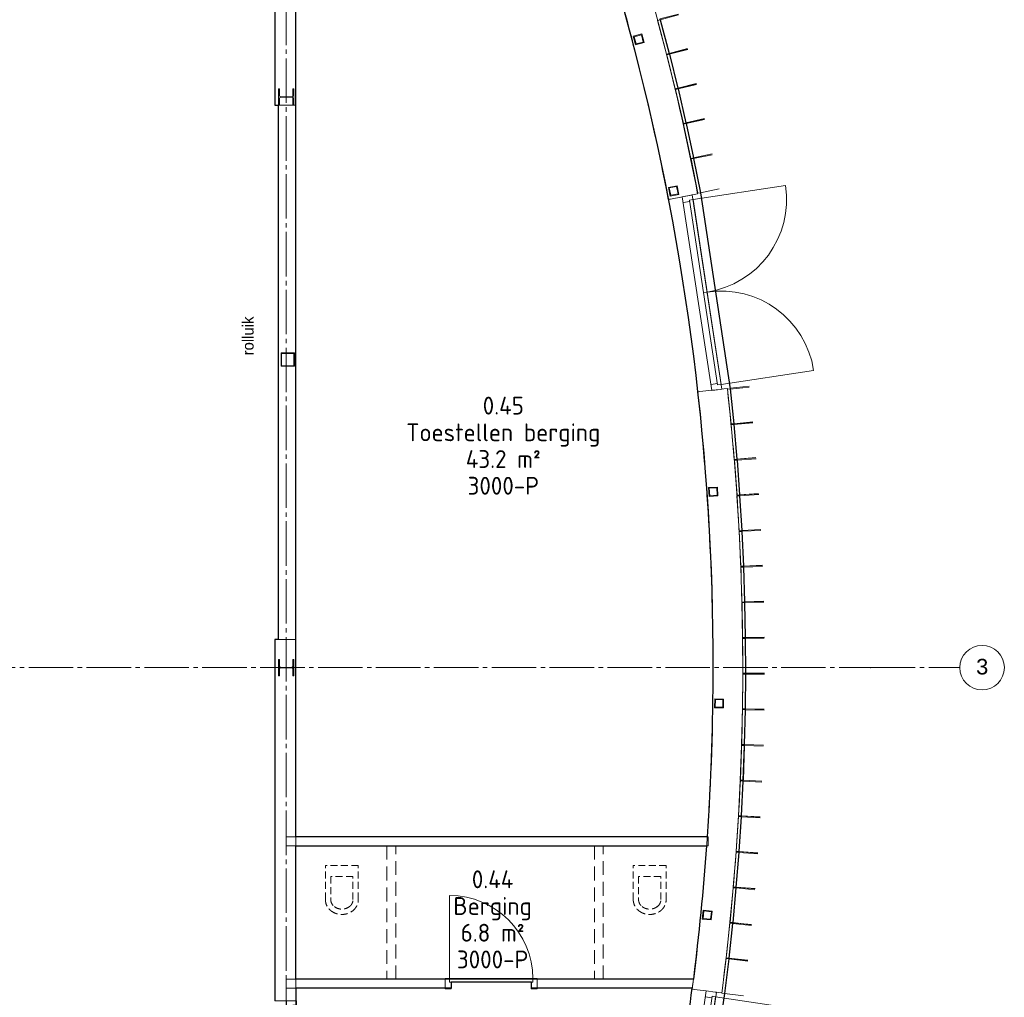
# Model space of a CAD drawing. Header units: millimetres. Extents: x -20518 to 270852, y -121463 to 37725.
# Tile 30 of 33: x 49245 to 60302, y 14282 to 25265. Entities that reach past the tile are written whole.
import ezdxf
from ezdxf.enums import TextEntityAlignment as Align

# ---------------------------------------------------------------- set-up
doc = ezdxf.new("R2010")
doc.units = ezdxf.units.MM
for name, pattern in [('B0204', [650, 500, -50, 50, -50]), ('B0701', [117.059997, 77.999997, -39.06]), ('B0702', [58.685, 39.06, -19.625001]), ('B0703', [234.350002, 156.25, -78.100002])]:
    doc.linetypes.add(name, pattern=pattern)
for name, color, linetype in [('21 Buitenwanden', 3, 'Continuous'), ('21 Buitenwanden Deuren', 7, 'Continuous'), ('21 Buitenwanden Ramen', 7, 'Continuous'), ('22 C Binnenwanden', 2, 'Continuous'), ('22 C Binnenwanden Deuren', 7, 'Continuous'), ('28 Draagconstructies', 5, 'Continuous'), ('A Stramien', 8, 'Continuous'), ('Info Algemeen', 7, 'Continuous'), ('Tekst_dim Algemeen', 7, 'Continuous'), ('X-BT$1----_Ruimtegegevens', 7, 'Continuous')]:
    doc.layers.add(name, color=color, linetype=linetype)
doc.layers.add('BL$8-BVO-polylijn', color=160, linetype='Continuous', plot=False)
doc.layers.add('BL$8-GO--polylijnen', color=10, linetype='Continuous', plot=False)
for name, color, linetype, lineweight in [('X-BT$23A__RuimteElement', 7, 'Continuous', 0), ('X-BT$23F__RuimteElement', 7, 'Continuous', 0), ('X-BT$23m2_RuimteElement', 7, 'Continuous', 0), ('X-BT$23NR__Ruimtenummer', 1, 'Continuous', 0), ('X-BT$23P__Algemeen', 1, 'Continuous', 0)]:
    doc.layers.add(name, color=color, linetype=linetype, lineweight=lineweight)
doc.styles.add('GENERATED_STYLE_1', font='univcl.shx')
doc.styles.add('GENERATED_STYLE_2', font='arial.ttf')
doc.styles.add('Isocpeur', font='isocpeur.ttf')

# ---------------------------------------------------------------- blocks, each defined once
blk = doc.blocks.new('D1a bi h 16_13')
at = {"layer": '22 C Binnenwanden Deuren', "linetype": 'Continuous', "lineweight": 0}
for p, q in [((-467, 0), (-467, 934)), ((-517, 0), (-450, 0)), ((-517, 0), (-517, -114)), ((-467, 0), (467, 0)), ((-467, -40), (-467, 0)), ((450, 0), (517, 0)), ((467, 0), (467, -40)), ((517, -114), (517, 0)), ((-517, -7), (-517, -107)), ((467, -40), (-467, -40)), ((-450, -40), (-450, -114)), ((450, -40), (450, -114)), ((517, -7), (517, -107)), ((517, -7), (517, -107)), ((-517, -114), (-450, -114)), ((450, -114), (517, -114))]:
    blk.add_line(p, q, dxfattribs=at)
blk.add_arc((-467, 0), 934, 0, 90, dxfattribs=at)
blk = doc.blocks.new('Wall_189_1', base_point=(100409, 15756))
at = {"layer": '22 C Binnenwanden', "linetype": 'Continuous', "lineweight": 0}
for p, q in [((102194, 15856), (102194, 15756)), ((103228, 15856), (103228, 15756)), ((103228, 15856), (103228, 15756))]:
    blk.add_line(p, q, dxfattribs=at)
at = {"layer": '22 C Binnenwanden', "linetype": 'Continuous', "lineweight": 0, "flags": 128}
for points in [[(101539, 15856), (100409, 15856)], [(100409, 15756), (100409, 15856)], [(102194, 15856), (101639, 15856)], [(103870, 15856), (103228, 15856)], [(104981, 15856), (103970, 15856)], [(104968, 15756), (104981, 15856)], [(100409, 15756), (102194, 15756)], [(103228, 15756), (104968, 15756)]]:
    blk.add_lwpolyline(points, dxfattribs=at)
at = {"layer": '22 C Binnenwanden', "linetype": 'Continuous', "lineweight": 0}
blk.add_point((103228, 15856), dxfattribs=at)
at = {"layer": '22 C Binnenwanden Deuren', "linetype": 'Continuous', "lineweight": 0, "zscale": 1000}
blk.add_blockref('D1a bi h 16_13', (102711, 15863), dxfattribs=at)
blk = doc.blocks.new('Wall_191_1', base_point=(100409, 17356))
at = {"layer": '22 C Binnenwanden', "linetype": 'Continuous', "lineweight": 0, "flags": 128}
for points in [[(105146, 17456), (100409, 17456)], [(100409, 17356), (100409, 17456)], [(105146, 17356), (105146, 17456)], [(100409, 17356), (101539, 17356)], [(101639, 17356), (103870, 17356)], [(103970, 17356), (105146, 17356)]]:
    blk.add_lwpolyline(points, dxfattribs=at)
blk = doc.blocks.new('D1b blicht bu h 16')
at = {"layer": '21 Buitenwanden Deuren', "linetype": 'Continuous', "lineweight": 0}
for p, q in [((-519, -99), (-517, 0)), ((-517, 0), (517, 0)), ((-450, -74), (-450, 0)), ((450, -74), (450, 0)), ((519, -99), (517, 0)), ((-519, -109), (-519, -99)), ((-519, -114), (-519, -109)), ((467, -74), (-467, -74)), ((-467, -74), (-467, -114)), ((467, -114), (467, -74)), ((519, -109), (519, -99)), ((519, -114), (519, -109)), ((-519, -114), (519, -114)), ((-467, -114), (467, -114)), ((-467, -114), (-467, -1048))]:
    blk.add_line(p, q, dxfattribs=at)
blk.add_arc((-467, -114), 934, 270, 0, dxfattribs=at)
blk = doc.blocks.new('Wall_199_1', base_point=(104864, 13229))
at = {"layer": '21 Buitenwanden', "linetype": 'Continuous', "lineweight": 0}
for p, q in [((104979, 15744), (104967, 15746)), ((104992, 15742), (104979, 15744)), ((105126, 15725), (104992, 15742)), ((105225, 15712), (105126, 15725)), ((105234, 15711), (105225, 15712)), ((105234, 15711), (105239, 15710)), ((105262, 15707), (105234, 15711)), ((105239, 15710), (105234, 15711)), ((105300, 15702), (105262, 15707)), ((104827, 14727), (104815, 14729)), ((104840, 14725), (104827, 14727)), ((104974, 14702), (104840, 14725)), ((105071, 14686), (104974, 14702)), ((105081, 14684), (105071, 14686)), ((105081, 14684), (105086, 14683)), ((105109, 14679), (105081, 14684)), ((105086, 14683), (105081, 14684)), ((105146, 14673), (105109, 14679))]:
    blk.add_line(p, q, dxfattribs=at)
for radius, start, end in [(27725, 352.567, 0.0514), (28061, 352.567, 0.0507), (27725, 347.4362, 350.4424), (28061, 347.4382, 350.4424)]:
    blk.add_arc((77475, 19332), radius, start, end, dxfattribs=at)
at = {"layer": '21 Buitenwanden Deuren', "linetype": 'Continuous', "lineweight": 0, "xscale": -0.9999999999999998, "zscale": 1000, "rotation": 81.50469747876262}
blk.add_blockref('D1b blicht bu h 16', (105050, 15214), dxfattribs=at)
blk = doc.blocks.new('D1b blicht bu h 16_2')
at = {"layer": '21 Buitenwanden Deuren', "linetype": 'Continuous', "lineweight": 0}
for p, q in [((-600, 0), (-603, -114)), ((-601, -31), (-600, 0)), ((-600, 0), (600, 0)), ((-533, -74), (-533, 0)), ((533, -74), (533, 0)), ((603, -114), (600, 0)), ((601, -31), (600, 0)), ((-603, -107), (-602, -69)), ((-602, -69), (-601, -41)), ((-601, -41), (-601, -31)), ((550, -74), (-550, -74)), ((-550, -74), (-550, -114)), ((550, -114), (550, -74)), ((601, -41), (601, -31)), ((602, -69), (601, -41)), ((603, -107), (602, -69)), ((-603, -114), (603, -114)), ((-550, -114), (550, -114)), ((-550, -114), (-550, -1214))]:
    blk.add_line(p, q, dxfattribs=at)
blk.add_arc((-550, -114), 1100, 270, 0, dxfattribs=at)
blk = doc.blocks.new('Wall_202_1', base_point=(104645, 26382))
at = {"layer": '21 Buitenwanden', "linetype": 'Continuous', "lineweight": 0}
for p, q in [((103582, 29254), (103393, 29176)), ((103610, 29266), (103582, 29254)), ((103619, 29269), (103610, 29266)), ((103645, 29280), (103619, 29269)), ((103680, 29294), (103645, 29280)), ((103381, 29172), (103370, 29167)), ((103393, 29176), (103381, 29172)), ((104007, 28132), (103814, 28065)), ((104036, 28142), (104007, 28132)), ((104045, 28145), (104036, 28142)), ((104072, 28154), (104045, 28145)), ((104108, 28167), (104072, 28154)), ((103802, 28060), (103790, 28056)), ((103814, 28065), (103802, 28060))]:
    blk.add_line(p, q, dxfattribs=at)
for radius, start, end in [(22029, 22.3152, 29.3616), (21693, 22.3152, 29.3652), (22029, 14.3283, 19.1785), (21693, 14.3268, 19.1785)]:
    blk.add_arc((83301, 20930), radius, start, end, dxfattribs=at)
at = {"layer": '21 Buitenwanden Deuren', "linetype": 'Continuous', "lineweight": 0, "zscale": 1000, "rotation": 110.7468788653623}
blk.add_blockref('D1b blicht bu h 16_2', (103794, 28693), dxfattribs=at)
blk = doc.blocks.new('D2b blicht bu h 16_2')
at = {"layer": '21 Buitenwanden Deuren', "linetype": 'Continuous', "lineweight": 0}
for p, q in [((-1104, -99), (-1100, 0)), ((-1100, 0), (1100, 0)), ((-1033, -74), (-1033, 0)), ((1033, -74), (1033, 0)), ((1104, -99), (1100, 0)), ((-1104, -109), (-1104, -99)), ((-1104, -114), (-1104, -109)), ((1050, -74), (-1050, -74)), ((-1050, -74), (-1050, -114)), ((0, -114), (0, -74)), ((1050, -114), (1050, -74)), ((1104, -109), (1104, -99)), ((1104, -114), (1104, -109)), ((-1104, -114), (1104, -114)), ((-1050, -114), (1050, -114)), ((-1050, -114), (-1050, -1164)), ((1050, -114), (1050, -1164))]:
    blk.add_line(p, q, dxfattribs=at)
for centre, start, end in [((-1050, -114), 270, 0), ((1050, -114), 180, 270)]:
    blk.add_arc(centre, 1050, start, end, dxfattribs=at)
blk = doc.blocks.new('Wall_203_1', base_point=(105536, 19357))
at = {"layer": '21 Buitenwanden', "linetype": 'Continuous', "lineweight": 0}
for p, q in [((104955, 24665), (104858, 24647)), ((104965, 24667), (104955, 24665)), ((104970, 24668), (104965, 24667)), ((104992, 24673), (104970, 24668)), ((105029, 24680), (104992, 24673)), ((104712, 24618), (104699, 24616)), ((104724, 24621), (104712, 24618)), ((104858, 24647), (104724, 24621)), ((105041, 22455), (105029, 22454)), ((105054, 22457), (105041, 22455)), ((105189, 22472), (105054, 22457)), ((105287, 22483), (105189, 22472)), ((105297, 22484), (105287, 22483)), ((105302, 22485), (105297, 22484)), ((105325, 22487), (105302, 22485)), ((105363, 22491), (105325, 22487))]:
    blk.add_line(p, q, dxfattribs=at)
for radius, start, end in [(27900, 10.9333, 14.5168), (27564, 10.9333, 14.5179), (27564, 359.9356, 6.3859), (27900, 359.9363, 6.3859)]:
    blk.add_arc((77636, 19388), radius, start, end, dxfattribs=at)
at = {"layer": '21 Buitenwanden Deuren', "linetype": 'Continuous', "lineweight": 0, "xscale": -1, "zscale": 1000, "rotation": 98.65960361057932}
blk.add_blockref('D2b blicht bu h 16_2', (105023, 23559), dxfattribs=at)
blk = doc.blocks.new('Wall_299_1', base_point=(101539, 15756))
at = {"layer": '22 C Binnenwanden', "linetype": 'B0703', "lineweight": 0, "flags": 128}
for points in [[(101539, 17356), (101539, 15856)], [(101639, 15856), (101639, 17356)]]:
    blk.add_lwpolyline(points, dxfattribs=at)
blk = doc.blocks.new('Wall_300_1', base_point=(103870, 15756))
at = {"layer": '22 C Binnenwanden', "linetype": 'B0703', "lineweight": 0, "flags": 128}
for points in [[(103870, 17356), (103870, 15856)], [(103970, 15856), (103970, 17356)]]:
    blk.add_lwpolyline(points, dxfattribs=at)
blk = doc.blocks.new('Wall_450_1', base_point=(104609, 26635))
at = {"layer": '21 Buitenwanden', "linetype": 'Continuous', "lineweight": 0, "flags": 128}
for points in [[(104609, 26635), (104580, 26628)], [(104580, 26628), (104680, 26249)], [(104709, 26257), (104609, 26635)], [(104680, 26249), (104709, 26257)]]:
    blk.add_lwpolyline(points, dxfattribs=at)
blk = doc.blocks.new('Wall_451_1', base_point=(104711, 26248))
at = {"layer": '21 Buitenwanden', "linetype": 'Continuous', "lineweight": 0, "flags": 128}
for points in [[(104711, 26248), (104682, 26241)], [(104682, 26241), (104777, 25860)], [(104806, 25868), (104711, 26248)], [(104777, 25860), (104806, 25868)]]:
    blk.add_lwpolyline(points, dxfattribs=at)
blk = doc.blocks.new('Wall_452_1', base_point=(104808, 25859))
at = {"layer": '21 Buitenwanden', "linetype": 'Continuous', "lineweight": 0, "flags": 128}
for points in [[(104808, 25859), (104779, 25852)], [(104779, 25852), (104868, 25470)], [(104897, 25477), (104808, 25859)], [(104868, 25470), (104897, 25477)]]:
    blk.add_lwpolyline(points, dxfattribs=at)
blk = doc.blocks.new('Wall_453_1', base_point=(104899, 25469))
at = {"layer": '21 Buitenwanden', "linetype": 'Continuous', "lineweight": 0, "flags": 128}
for points in [[(104899, 25469), (104870, 25462)], [(104870, 25462), (104953, 25079)], [(104982, 25085), (104899, 25469)], [(104953, 25079), (104982, 25085)]]:
    blk.add_lwpolyline(points, dxfattribs=at)
blk = doc.blocks.new('Wall_454_1', base_point=(104984, 25076))
at = {"layer": '21 Buitenwanden', "linetype": 'Continuous', "lineweight": 0, "flags": 128}
for points in [[(104984, 25076), (104955, 25071)], [(104955, 25071), (105032, 24686)], [(105061, 24692), (104984, 25076)], [(105032, 24686), (105061, 24692)]]:
    blk.add_lwpolyline(points, dxfattribs=at)
blk = doc.blocks.new('Wall_455_1', base_point=(105395, 22487))
at = {"layer": '21 Buitenwanden', "linetype": 'Continuous', "lineweight": 0, "flags": 128}
for points in [[(105395, 22487), (105365, 22484)], [(105365, 22484), (105405, 22094)], [(105435, 22097), (105395, 22487)], [(105405, 22094), (105435, 22097)]]:
    blk.add_lwpolyline(points, dxfattribs=at)
blk = doc.blocks.new('Wall_456_1', base_point=(105436, 22088))
at = {"layer": '21 Buitenwanden', "linetype": 'Continuous', "lineweight": 0, "flags": 128}
for points in [[(105436, 22088), (105406, 22085)], [(105406, 22085), (105441, 21695)], [(105471, 21697), (105436, 22088)], [(105441, 21695), (105471, 21697)]]:
    blk.add_lwpolyline(points, dxfattribs=at)
blk = doc.blocks.new('Wall_457_1', base_point=(105471, 21688))
at = {"layer": '21 Buitenwanden', "linetype": 'Continuous', "lineweight": 0, "flags": 128}
for points in [[(105471, 21688), (105441, 21686)], [(105441, 21686), (105471, 21295)], [(105500, 21297), (105471, 21688)], [(105471, 21295), (105500, 21297)]]:
    blk.add_lwpolyline(points, dxfattribs=at)
blk = doc.blocks.new('Wall_458_1', base_point=(105501, 21289))
at = {"layer": '21 Buitenwanden', "linetype": 'Continuous', "lineweight": 0, "flags": 128}
for points in [[(105501, 21289), (105471, 21287)], [(105471, 21287), (105495, 20895)], [(105525, 20897), (105501, 21289)], [(105495, 20895), (105525, 20897)]]:
    blk.add_lwpolyline(points, dxfattribs=at)
blk = doc.blocks.new('Wall_459_1', base_point=(105525, 20888))
at = {"layer": '21 Buitenwanden', "linetype": 'Continuous', "lineweight": 0, "flags": 128}
for points in [[(105525, 20888), (105495, 20887)], [(105495, 20887), (105514, 20495)], [(105543, 20497), (105525, 20888)], [(105514, 20495), (105543, 20497)]]:
    blk.add_lwpolyline(points, dxfattribs=at)
blk = doc.blocks.new('Wall_460_1', base_point=(105544, 20488))
at = {"layer": '21 Buitenwanden', "linetype": 'Continuous', "lineweight": 0, "flags": 128}
for points in [[(105544, 20488), (105514, 20487)], [(105514, 20487), (105527, 20095)], [(105557, 20096), (105544, 20488)], [(105527, 20095), (105557, 20096)]]:
    blk.add_lwpolyline(points, dxfattribs=at)
blk = doc.blocks.new('Wall_461_1', base_point=(105557, 20087))
at = {"layer": '21 Buitenwanden', "linetype": 'Continuous', "lineweight": 0, "flags": 128}
for points in [[(105557, 20087), (105527, 20086)], [(105527, 20086), (105534, 19694)], [(105564, 19695), (105557, 20087)], [(105534, 19694), (105564, 19695)]]:
    blk.add_lwpolyline(points, dxfattribs=at)
blk = doc.blocks.new('Wall_462_1', base_point=(105564, 19686))
at = {"layer": '21 Buitenwanden', "linetype": 'Continuous', "lineweight": 0, "flags": 128}
for points in [[(105534, 19686), (105536, 19294)], [(105564, 19686), (105534, 19686)], [(105566, 19294), (105564, 19686)], [(105536, 19294), (105566, 19294)]]:
    blk.add_lwpolyline(points, dxfattribs=at)
blk = doc.blocks.new('Wall_463_1', base_point=(105566, 19285))
at = {"layer": '21 Buitenwanden', "linetype": 'Continuous', "lineweight": 0, "flags": 128}
for points in [[(105536, 19285), (105532, 18893)], [(105566, 19285), (105536, 19285)], [(105562, 18893), (105566, 19285)], [(105532, 18893), (105562, 18893)]]:
    blk.add_lwpolyline(points, dxfattribs=at)
blk = doc.blocks.new('Wall_464_1', base_point=(105562, 18884))
at = {"layer": '21 Buitenwanden', "linetype": 'Continuous', "lineweight": 0, "flags": 128}
for points in [[(105532, 18885), (105523, 18493)], [(105562, 18884), (105532, 18885)], [(105553, 18492), (105562, 18884)], [(105523, 18493), (105553, 18492)]]:
    blk.add_lwpolyline(points, dxfattribs=at)
blk = doc.blocks.new('Wall_465_1', base_point=(105553, 18483))
at = {"layer": '21 Buitenwanden', "linetype": 'Continuous', "lineweight": 0, "flags": 128}
for points in [[(105523, 18484), (105508, 18092)], [(105553, 18483), (105523, 18484)], [(105538, 18091), (105553, 18483)], [(105508, 18092), (105538, 18091)]]:
    blk.add_lwpolyline(points, dxfattribs=at)
blk = doc.blocks.new('Wall_466_1', base_point=(105538, 18082))
at = {"layer": '21 Buitenwanden', "linetype": 'Continuous', "lineweight": 0, "flags": 128}
for points in [[(105508, 18084), (105488, 17692)], [(105538, 18082), (105508, 18084)], [(105518, 17691), (105538, 18082)], [(105488, 17692), (105518, 17691)]]:
    blk.add_lwpolyline(points, dxfattribs=at)
blk = doc.blocks.new('Wall_467_1', base_point=(105517, 17682))
at = {"layer": '21 Buitenwanden', "linetype": 'Continuous', "lineweight": 0, "flags": 128}
for points in [[(105487, 17684), (105462, 17293)], [(105517, 17682), (105487, 17684)], [(105492, 17291), (105517, 17682)], [(105462, 17293), (105492, 17291)]]:
    blk.add_lwpolyline(points, dxfattribs=at)
blk = doc.blocks.new('Wall_468_1', base_point=(105491, 17282))
at = {"layer": '21 Buitenwanden', "linetype": 'Continuous', "lineweight": 0, "flags": 128}
for points in [[(105461, 17284), (105430, 16893)], [(105460, 16891), (105491, 17282)], [(105491, 17282), (105461, 17284)], [(105430, 16893), (105460, 16891)]]:
    blk.add_lwpolyline(points, dxfattribs=at)
blk = doc.blocks.new('Wall_469_1', base_point=(105459, 16882))
at = {"layer": '21 Buitenwanden', "linetype": 'Continuous', "lineweight": 0, "flags": 128}
for points in [[(105429, 16885), (105393, 16495)], [(105423, 16492), (105459, 16882)], [(105459, 16882), (105429, 16885)], [(105393, 16495), (105423, 16492)]]:
    blk.add_lwpolyline(points, dxfattribs=at)
blk = doc.blocks.new('Wall_470_1', base_point=(105422, 16483))
at = {"layer": '21 Buitenwanden', "linetype": 'Continuous', "lineweight": 0, "flags": 128}
for points in [[(105392, 16486), (105350, 16096)], [(105380, 16093), (105422, 16483)], [(105422, 16483), (105392, 16486)], [(105350, 16096), (105380, 16093)]]:
    blk.add_lwpolyline(points, dxfattribs=at)
blk = doc.blocks.new('Wall_471_1', base_point=(105378, 16084))
at = {"layer": '21 Buitenwanden', "linetype": 'Continuous', "lineweight": 0, "flags": 128}
for points in [[(105349, 16088), (105301, 15699)], [(105331, 15695), (105378, 16084)], [(105378, 16084), (105349, 16088)], [(105301, 15699), (105331, 15695)]]:
    blk.add_lwpolyline(points, dxfattribs=at)
blk = doc.blocks.new('Simple Window Opening_5')
at = {"layer": '21 Buitenwanden Ramen', "linetype": 'Continuous', "lineweight": 0}
for p, q in [((-3000, 17), (-3000, 25)), ((-3000, -5), (-3000, 17)), ((3000, 17), (3000, 25)), ((3000, -5), (3000, 17)), ((-3000, -80), (-3000, -5)), ((-3000, -113), (-3000, -80)), ((3000, -80), (3000, -5)), ((3000, -113), (3000, -80)), ((-3000, -188), (-3000, -113)), ((-3000, -200.5), (-3000, -188)), ((-3000, -213), (-3000, -200.5)), ((3000, -188), (3000, -113)), ((3000, -200.5), (3000, -188)), ((3000, -213), (3000, -200.5))]:
    blk.add_line(p, q, dxfattribs=at)
blk = doc.blocks.new('D1a bi h 16_38')
at = {"layer": '21 Buitenwanden Deuren', "linetype": 'Continuous', "lineweight": 0}
for p, q in [((-467, 0), (-467, 934)), ((-517, 0), (-450, 0)), ((-517, 0), (-517, -114)), ((-467, 0), (467, 0)), ((-467, -40), (-467, 0)), ((450, 0), (517, 0)), ((467, 0), (467, -40)), ((517, -114), (517, 0)), ((-517, -7), (-517, -19.5)), ((-517, -19.5), (-517, -32)), ((-517, -32), (-517, -107)), ((-517, -107), (-517, -114)), ((467, -40), (-467, -40)), ((-450, -40), (-450, -114)), ((450, -40), (450, -114)), ((517, -7), (517, -19.5)), ((517, -19.5), (517, -32)), ((517, -32), (517, -107)), ((517, -107), (517, -114)), ((-517, -114), (-450, -114)), ((450, -114), (517, -114))]:
    blk.add_line(p, q, dxfattribs=at)
blk.add_arc((-467, 0), 934, 0, 90, dxfattribs=at)
blk = doc.blocks.new('Wall_561_1', base_point=(100408, 30657))
at = {"layer": '21 Buitenwanden', "linetype": 'Continuous', "lineweight": 0}
for p, q in [((100288, 15615), (100280, 15615)), ((100310, 15615), (100288, 15615)), ((100385, 15615), (100310, 15615)), ((100411, 15615), (100385, 15615)), ((100418, 15615), (100411, 15615)), ((100493, 15615), (100418, 15615)), ((100506, 15615), (100493, 15615)), ((100518, 15615), (100506, 15615)), ((100288, 14581), (100280, 14581)), ((100310, 14581), (100288, 14581)), ((100385, 14581), (100310, 14581)), ((100411, 14581), (100385, 14581)), ((100418, 14581), (100411, 14581)), ((100493, 14581), (100418, 14581)), ((100506, 14581), (100493, 14581)), ((100518, 14581), (100506, 14581))]:
    blk.add_line(p, q, dxfattribs=at)
at = {"layer": '21 Buitenwanden', "linetype": 'Continuous', "lineweight": 0, "flags": 128}
for points in [[(100518, 25674), (100518, 30768)], [(100280, 30530), (100280, 25674)], [(100280, 19674), (100280, 15615)], [(100518, 15615), (100518, 19674)], [(100280, 14581), (100280, 8185)], [(100518, 7947), (100518, 14581)]]:
    blk.add_lwpolyline(points, dxfattribs=at)
at = {"layer": '21 Buitenwanden Deuren', "linetype": 'Continuous', "lineweight": 0, "xscale": -1, "zscale": 1000, "rotation": 270}
blk.add_blockref('D1a bi h 16_38', (100525, 15098), dxfattribs=at)
at = {"layer": '21 Buitenwanden Ramen', "linetype": 'Continuous', "lineweight": 0, "xscale": -1, "zscale": 1000, "rotation": 90}
blk.add_blockref('Simple Window Opening_5', (100305, 22674), dxfattribs=at)
blk = doc.blocks.new('Column_4_1', base_point=(100409, 19357))
at = {"layer": '28 Draagconstructies', "linetype": 'Continuous', "lineweight": 0}
for p, q in [((100333, 19447), (100323, 19447)), ((100323, 19447), (100323, 19357)), ((100323, 19357), (100323, 19267)), ((100333, 19360), (100333, 19447)), ((100485, 19360), (100333, 19360)), ((100333, 19267), (100333, 19354)), ((100333, 19354), (100485, 19354)), ((100494, 19447), (100485, 19447)), ((100485, 19447), (100485, 19360)), ((100485, 19354), (100485, 19267)), ((100494, 19267), (100494, 19447)), ((100323, 19267), (100333, 19267)), ((100485, 19267), (100494, 19267))]:
    blk.add_line(p, q, dxfattribs=at)
blk = doc.blocks.new('Column_6_1', base_point=(100427, 22817))
at = {"layer": '28 Draagconstructies', "linetype": 'Continuous', "lineweight": 0}
for p, q in [((100502, 22892), (100352, 22892)), ((100352, 22892), (100352, 22742)), ((100502, 22742), (100502, 22892)), ((100358, 22748), (100358, 22886)), ((100358, 22886), (100496, 22886)), ((100496, 22886), (100496, 22748)), ((100352, 22742), (100502, 22742)), ((100496, 22748), (100358, 22748))]:
    blk.add_line(p, q, dxfattribs=at)
blk = doc.blocks.new('Standard grid marker_3')
at = {"layer": 'A Stramien', "linetype": 'B0204', "lineweight": 0}
blk.add_line((1000, 0), (38553, 0), dxfattribs=at)
at = {"layer": 'A Stramien', "lineweight": 0, "style": 'GENERATED_STYLE_2'}
blk.add_attdef('AC_MarkerText_1', text='', height=175, rotation=270, dxfattribs=at).set_placement((-379, 74), align=Align.BOTTOM_LEFT)
blk = doc.blocks.new('Rolluik 16+')
at = {"layer": 'Info Algemeen', "linetype": 'B0702', "lineweight": 0}
for p, q in [((0, 0), (6000, 0)), ((0, -200), (0, 0)), ((6000, 0), (6000, -200)), ((6000, -200), (0, -200))]:
    blk.add_line(p, q, dxfattribs=at)
blk = doc.blocks.new('Toilet 10 15')
at = {"layer": 'Info Algemeen', "linetype": 'B0701', "lineweight": 0}
for p, q in [((0, 170), (0, 550)), ((370, 550), (0, 550)), ((370, 170), (370, 550)), ((60, 425), (60, 170)), ((310, 425), (60, 425)), ((310, 170), (310, 425))]:
    blk.add_line(p, q, dxfattribs=at)
for centre, radius, start, end in [((163, 170), 163, 180, 233.1301), ((163, 170), 103, 180, 233.1301), ((208, 170), 103, 306.8699, 0), ((207, 170), 163, 306.8699, 0), ((185, 200), 200, 233.1301, 306.866), ((185, 200), 140, 233.1301, 306.8699)]:
    blk.add_arc(centre, radius, start, end, dxfattribs=at)
blk = doc.blocks.new('Buis vk koudgev kolom 16')
at = {"layer": 'Info Algemeen', "linetype": 'Continuous', "lineweight": 0}
for p, q in [((50, 50), (-50, 50)), ((-50, 50), (-50, -50)), ((-42, -42), (-42, 42)), ((-42, 42), (42, 42)), ((42, 42), (42, -42)), ((50, -50), (50, 50)), ((-50, -50), (50, -50)), ((42, -42), (-42, -42))]:
    blk.add_line(p, q, dxfattribs=at)
blk = doc.blocks.new('verdeling tegel')
at = {"layer": '28 Draagconstructies', "linetype": 'Continuous', "lineweight": 0}
for p, q in [((0, 0), (0, 214)), ((9, 0), (9, 214)), ((401, 0), (401, 214))]:
    blk.add_line(p, q, dxfattribs=at)
blk = doc.blocks.new('2D HE 16+_2')
at = {"layer": '21 Buitenwanden', "linetype": 'Continuous', "lineweight": 0}
for p, q in [((0, 171), (-180, 171)), ((-180, 171), (-180, 161.5)), ((-180, 161.5), (-108, 161.5)), ((-93, 146.5), (-93, 24.5)), ((-87, 24.5), (-87, 146.5)), ((-72, 161.5), (0, 161.5)), ((0, 161.5), (0, 171)), ((-108, 9.5), (-180, 9.5)), ((-180, 9.5), (-180, 0)), ((-180, 0), (0, 0)), ((0, 9.5), (-72, 9.5)), ((0, 0), (0, 9.5))]:
    blk.add_line(p, q, dxfattribs=at)
for centre, start, end in [((-108, 146.5), 0, 90), ((-72, 146.5), 90, 180), ((-108, 24.5), 270, 0), ((-72, 24.5), 180, 270)]:
    blk.add_arc(centre, 15, start, end, dxfattribs=at)
blk = doc.blocks.new('Standard grid marker_10')
at = {"layer": 'A Stramien', "linetype": 'B0204', "lineweight": 0}
for p, q in [((1000, 0), (27357, 0)), ((27357, 0), (28357, 0))]:
    blk.add_line(p, q, dxfattribs=at)
at = {"layer": 'A Stramien', "linetype": 'Continuous', "lineweight": 0}
for start, end in [(0, 180), (180, 0)]:
    blk.add_arc((28607, 0), 250, start, end, dxfattribs=at)
at = {"layer": 'A Stramien', "linetype": 'B0204', "lineweight": 0}
blk.add_point((27357, 0), dxfattribs=at)
blk.add_point((27357, 0), dxfattribs=at)
at = {"layer": 'A Stramien', "lineweight": 0, "style": 'GENERATED_STYLE_2'}
blk.add_attdef('AC_MarkerText_1', text='', height=175, dxfattribs=at).set_placement((28540, -129), align=Align.BOTTOM_LEFT)
blk = doc.blocks.new('Ruimtefunctie')
at = {"layer": 'X-BT$23A__RuimteElement', "style": 'Isocpeur', "width": 0.94}
blk.add_attdef('RUIMTEFUNCTIE-A', text='', height=200, dxfattribs=at).set_placement((0, -600), align=Align.MIDDLE_CENTER)
at = {"layer": 'X-BT$23F__RuimteElement', "style": 'Isocpeur', "width": 0.94}
blk.add_attdef('RUIMTEFUNCTIE', text='', height=200, dxfattribs=at).set_placement((0, 300), align=Align.MIDDLE_CENTER)
at = {"layer": 'X-BT$23m2_RuimteElement', "style": 'Isocpeur', "width": 0.94}
blk.add_attdef('RUIMTEFUNCTIE-B', text='', height=200, dxfattribs=at).set_placement((0, 0), align=Align.MIDDLE_CENTER)
at = {"layer": 'X-BT$23NR__Ruimtenummer', "style": 'Isocpeur', "width": 0.94}
blk.add_attdef('RUIMTENUMMER', text='', height=200, dxfattribs=at).set_placement((0, 600), align=Align.MIDDLE_CENTER)
at = {"layer": 'X-BT$23P__Algemeen', "style": 'Isocpeur', "width": 0.94}
blk.add_attdef('PEILMAAT', text='', height=200, dxfattribs=at).set_placement((0, -300), align=Align.MIDDLE_CENTER)

msp = doc.modelspace()

# ---------------------------------------------------------------- linework, layer by layer
at = {"layer": 'BL$8-BVO-polylijn'}
msp.add_lwpolyline([(56435, 25273), (56438, 25264), (56538, 24886), (56541, 24877), (56636, 24496), (56638, 24488), (56726, 24106), (56728, 24097), (56811, 23714), (56813, 23705), (56891, 23321), (57224, 21116), (57264, 20726), (57265, 20717), (57300, 20326), (57301, 20317), (57330, 19926), (57330, 19917), (57354, 19526), (57355, 19517), (57373, 19125), (57373, 19116), (57386, 18725), (57386, 18716), (57393, 18324), (57393, 18315), (57395, 17923), (57395, 17914), (57392, 17522), (57391, 17513), (57382, 17121), (57382, 17112), (57368, 16720), (57367, 16711), (57347, 16320), (57346, 16311), (57321, 15920), (57320, 15911), (57289, 15520), (57288, 15511), (57252, 15121), (57251, 15112), (57209, 14722), (57208, 14713), (57160, 14324), (57005, 13286)], dxfattribs=at)
at = {"layer": 'BL$8-GO--polylijnen'}
msp.add_lwpolyline([(37815, 14174), (37815, 29158), (39976, 29158), (39976, 29232), (40876, 29232), (40876, 29158), (41475, 29158), (41475, 29232), (42375, 29232), (42375, 29158), (49940, 29158), (49940, 29289), (50974, 29289), (50974, 29158), (52110, 29158), (52110, 24303), (52148, 24303), (52148, 18303), (52110, 18303), (52110, 14244)], dxfattribs=at)
for points in [[(52348, 25979), (55852, 25979, -0.012606), (56149, 24927, -0.063714), (57029, 17986, -0.017154), (56965, 16085), (52348, 16085)], [(52348, 14485), (52348, 15985), (56958, 15985, -0.013594), (56810, 14485)], [(52348, 14385), (52348, 13159), (56610, 13159, 0.011186), (56797, 14385), (54991, 14385), (54991, 14452), (54091, 14452), (54091, 14385)]]:
    msp.add_lwpolyline(points, format="xyb", close=True, dxfattribs=at)

# ---------------------------------------------------------------- block references
at = {"layer": '21 Buitenwanden', "lineweight": 0}
for name, p in [('Wall_202_1', (56474, 25010)), ('Wall_561_1', (52237, 29286)), ('Wall_450_1', (56438, 25264)), ('Wall_203_1', (57365, 17986)), ('Wall_451_1', (56541, 24877)), ('Wall_452_1', (56638, 24488)), ('Wall_453_1', (56728, 24097)), ('Wall_454_1', (56813, 23705)), ('Wall_455_1', (57224, 21116)), ('Wall_456_1', (57265, 20717)), ('Wall_457_1', (57301, 20317)), ('Wall_458_1', (57330, 19917)), ('Wall_459_1', (57355, 19517)), ('Wall_460_1', (57373, 19116)), ('Wall_461_1', (57386, 18716)), ('Wall_462_1', (57393, 18315)), ('Wall_199_1', (56693, 11858)), ('Wall_463_1', (57395, 17914)), ('Wall_464_1', (57391, 17513)), ('Wall_465_1', (57382, 17112)), ('Wall_466_1', (57367, 16711)), ('Wall_467_1', (57346, 16311)), ('Wall_468_1', (57320, 15911)), ('Wall_469_1', (57288, 15511)), ('Wall_470_1', (57251, 15112)), ('Wall_471_1', (57208, 14713))]:
    msp.add_blockref(name, p, dxfattribs=at)
at = {"layer": '21 Buitenwanden', "linetype": 'Continuous', "lineweight": 0, "zscale": 1000, "rotation": 270}
for p in [(52152, 24306), (52152, 17896)]:
    msp.add_blockref('2D HE 16+_2', p, dxfattribs=at)
at = {"layer": '22 C Binnenwanden', "lineweight": 0}
for name, p in [('Wall_191_1', (52238, 15985)), ('Wall_299_1', (53368, 14385)), ('Wall_300_1', (55699, 14385)), ('Wall_189_1', (52238, 14385))]:
    msp.add_blockref(name, p, dxfattribs=at)
at = {"layer": '28 Draagconstructies', "linetype": 'Continuous', "lineweight": 0, "zscale": 1000}
for p, rotation in [((56435, 25273), 284.8899517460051), ((56538, 24886), 284.0002585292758), ((56636, 24496), 283.1057761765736), ((56726, 24106), 282.2353337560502), ((56811, 23714), 281.3672068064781), ((57223, 21124), 275.9051047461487), ((57264, 20726), 275.089151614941), ((57300, 20326), 274.2832036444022), ((57330, 19926), 273.4774729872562), ((57354, 19526), 272.6718724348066), ((57373, 19125), 271.8719055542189), ((57386, 18725), 271.0724557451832), ((57393, 18324), 270.2734019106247), ((57395, 17923), 269.4756965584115), ((57392, 17522), 268.6748002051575), ((57382, 17121), 267.8762490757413), ((57367, 16720), 267.0733878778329), ((57347, 16320), 266.2405504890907), ((57321, 15920), 265.4934170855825), ((57289, 15520), 264.6517185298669), ((57252, 15121), 263.8392011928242), ((57209, 14722), 263.0178531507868)]:
    msp.add_blockref('verdeling tegel', p, dxfattribs=dict(at, rotation=rotation))
at = {"layer": '28 Draagconstructies', "lineweight": 0}
for name, p in [('Column_6_1', (52256, 21446)), ('Column_4_1', (52238, 17985))]:
    msp.add_blockref(name, p, dxfattribs=at)
at = {"layer": 'A Stramien', "linetype": 'Continuous', "lineweight": 0, "zscale": 1000, "rotation": 90}
msp.add_blockref('Standard grid marker_3', (52237, -2020), dxfattribs=at)
at = {"layer": 'A Stramien', "linetype": 'Continuous', "lineweight": 0}
ref = msp.add_blockref('Standard grid marker_10', (31446, 17986), dxfattribs=dict(at, zscale=1000))
ref.add_attrib('AC_MarkerText_1', '3', dxfattribs={"color": 2, "linetype": 'Continuous', "lineweight": 0, "height": 175, "style": 'GENERATED_STYLE_2'}).set_placement((59986, 17857), align=Align.BOTTOM_LEFT)
at = {"layer": 'Info Algemeen', "linetype": 'Continuous', "lineweight": 0, "zscale": 1000}
for name, p, rotation in [('Buis vk koudgev kolom 16', (56197, 25043), 284.9628815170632), ('Rolluik 16+', (52348, 24303), 270), ('Buis vk koudgev kolom 16', (56589, 23341), 280.8506757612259), ('Buis vk koudgev kolom 16', (57033, 19962), 273.5733518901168), ('Buis vk koudgev kolom 16', (57099, 17584), 268.5364361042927), ('Buis vk koudgev kolom 16', (56966, 15206), 263.9355724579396)]:
    msp.add_blockref(name, p, dxfattribs=dict(at, rotation=rotation))
at = {"layer": 'Info Algemeen', "linetype": 'B0701', "lineweight": 0, "zscale": 1000}
for p in [(52678, 15213), (56135, 15213)]:
    msp.add_blockref('Toilet 10 15', p, dxfattribs=at)
at = {"layer": 'X-BT$1----_Ruimtegegevens'}
ref = msp.add_blockref('Ruimtefunctie', (54676, 20329), dxfattribs=at)
ref.add_attrib('RUIMTENUMMER', '0.45', dxfattribs={"layer": 'X-BT$23NR__Ruimtenummer', "height": 200, "style": 'Isocpeur', "width": 0.94}).set_placement((54676, 20929), align=Align.MIDDLE_CENTER)
ref.add_attrib('RUIMTEFUNCTIE', 'Toestellen berging', dxfattribs={"layer": 'X-BT$23F__RuimteElement', "height": 200, "style": 'Isocpeur', "width": 0.94}).set_placement((54676, 20629), align=Align.MIDDLE_CENTER)
ref.add_attrib('RUIMTEFUNCTIE-B', '43.2 m²', dxfattribs={"layer": 'X-BT$23m2_RuimteElement', "height": 200, "style": 'Isocpeur', "width": 0.94}).set_placement((54676, 20329), align=Align.MIDDLE_CENTER)
ref.add_attrib('PEILMAAT', '3000-P', dxfattribs={"layer": 'X-BT$23P__Algemeen', "height": 200, "style": 'Isocpeur', "width": 0.94}).set_placement((54676, 20029), align=Align.MIDDLE_CENTER)
ref = msp.add_blockref('Ruimtefunctie', (54556, 15008), dxfattribs=at)
ref.add_attrib('RUIMTENUMMER', '0.44', dxfattribs={"layer": 'X-BT$23NR__Ruimtenummer', "height": 200, "style": 'Isocpeur', "width": 0.94}).set_placement((54556, 15608), align=Align.MIDDLE_CENTER)
ref.add_attrib('RUIMTEFUNCTIE', 'Berging', dxfattribs={"layer": 'X-BT$23F__RuimteElement', "height": 200, "style": 'Isocpeur', "width": 0.94}).set_placement((54556, 15308), align=Align.MIDDLE_CENTER)
ref.add_attrib('RUIMTEFUNCTIE-B', '6.8 m²', dxfattribs={"layer": 'X-BT$23m2_RuimteElement', "height": 200, "style": 'Isocpeur', "width": 0.94}).set_placement((54556, 15008), align=Align.MIDDLE_CENTER)
ref.add_attrib('PEILMAAT', '3000-P', dxfattribs={"layer": 'X-BT$23P__Algemeen', "height": 200, "style": 'Isocpeur', "width": 0.94}).set_placement((54556, 14708), align=Align.MIDDLE_CENTER)

# ---------------------------------------------------------------- texts
at = {"layer": 'Tekst_dim Algemeen', "linetype": 'Continuous', "lineweight": 0, "insert": (51873, 21930), "char_height": 125, "attachment_point": 9, "rotation": 90, "style": 'GENERATED_STYLE_1'}
msp.add_mtext('{rolluik}', dxfattribs=at)

doc.saveas('drawing.dxf')
